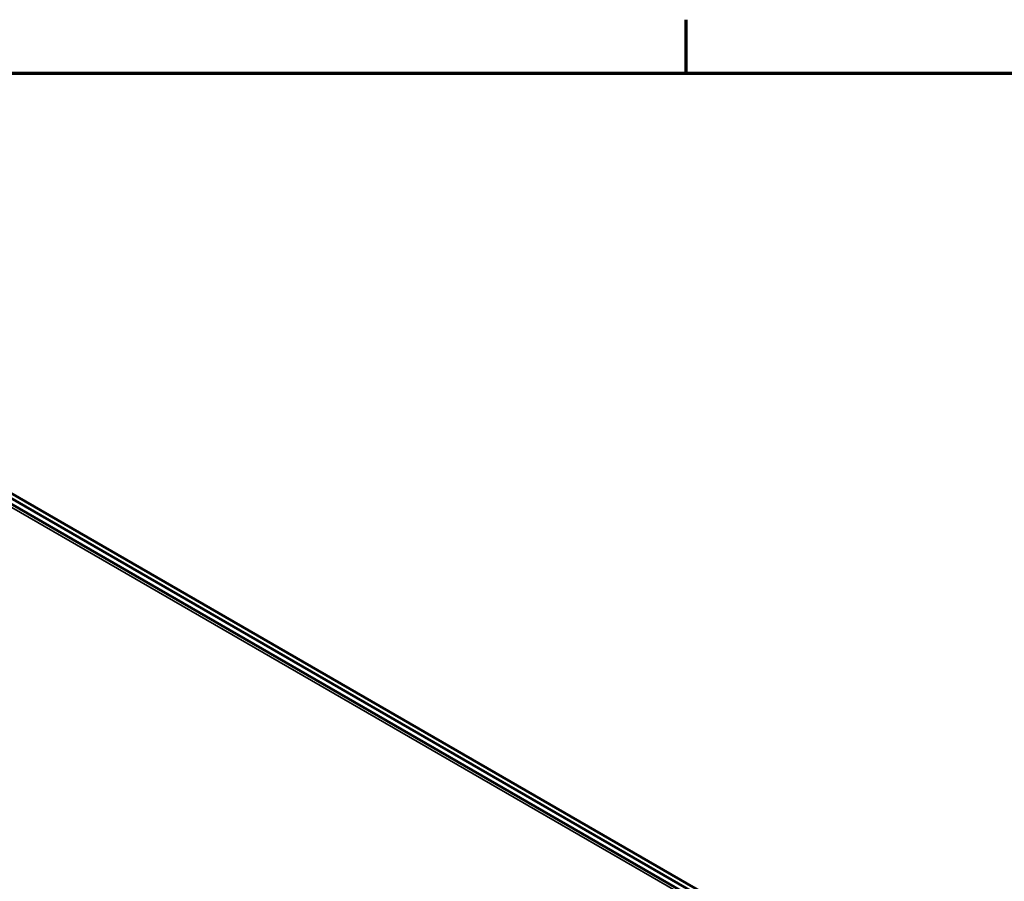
# Model space of a CAD drawing. Header units: inches. Extents: x 0 to 136, y 2 to 86.
# Tile 159 of 160: x 111 to 123, y 74 to 85. Entities that reach past the tile are written whole.
import ezdxf

# ---------------------------------------------------------------- set-up
doc = ezdxf.new("R2010")
doc.units = ezdxf.units.IN
doc.header["$LTSCALE"] = 4
doc.header["$MEASUREMENT"] = 0
for name, color, linetype, lineweight in [('Border (ANSI)', 7, 'Continuous', 70), ('Visible (ANSI)', 7, 'Continuous', 50), ('Visible Narrow (ANSI)', 7, 'Continuous', 35)]:
    doc.layers.add(name, color=color, linetype=linetype, lineweight=lineweight)

# ---------------------------------------------------------------- blocks, each defined once
blk = doc.blocks.new('Borders Default Border')
at = {"layer": 'Border (ANSI)'}
blk.add_line((29.75, 21), (29.75, 21.16), dxfattribs=at)
at = {"layer": 'Border (ANSI)', "flags": 128}
blk.add_lwpolyline([(0.5, 1), (0.5, 21), (33.5, 21), (33.5, 1), (0.5, 1)], dxfattribs=at)

msp = doc.modelspace()

# ---------------------------------------------------------------- linework, layer by layer
at = {"layer": 'Visible (ANSI)'}
for p, q in [((122.695, 72.098), (105.885, 81.803)), ((122.748, 72.128), (105.938, 81.834)), ((122.626, 72.072), (105.886, 81.736))]:
    msp.add_line(p, q, dxfattribs=at)
at = {"layer": 'Visible Narrow (ANSI)'}
msp.add_line((122.542, 72.082), (105.857, 81.715), dxfattribs=at)

# ---------------------------------------------------------------- block references
at = {"xscale": 4, "yscale": 4, "zscale": 4}
msp.add_blockref('Borders Default Border', (0, 0), dxfattribs=at)

doc.saveas('drawing.dxf')
